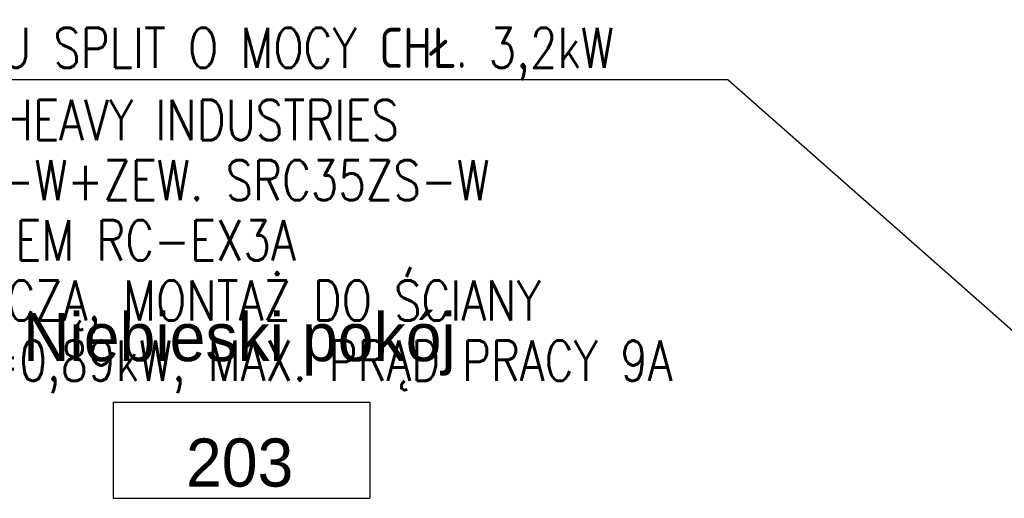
# Model space of a CAD drawing. Header units: centimetres. Extents: x -1062 to 5388, y 1642 to 2943.
# Tile 67 of 90: x 4363 to 4609, y 2824 to 2943. Entities that reach past the tile are written whole.
import ezdxf
from ezdxf.enums import TextEntityAlignment as Align

# ---------------------------------------------------------------- set-up
doc = ezdxf.new("R2010")
doc.units = ezdxf.units.CM
for name, color, linetype in [('M-LDR', 5, 'Continuous'), ('M-XREF', 252, 'Continuous'), ('XREF$0$Oznaczenia pomieszczeń', 8, 'Continuous'), ('XREF$0$Oznaczenia pomieszczeń-1', 8, 'Continuous')]:
    doc.layers.add(name, color=color, linetype=linetype)
doc.layers.add('M-TEXT-n', color=5, linetype='Continuous', lineweight=9)
doc.styles.add('RomanS', font='romans.shx')
doc.styles.add('XREF$0$Arial_1', font='txt', dxfattribs={"height": 12})

# ---------------------------------------------------------------- blocks, each defined once
blk = doc.blocks.new('XREF$0$M_Oznaczenie pomieszczenia - Oznaczenie pomieszczenia z powierzchnią-55349-Aranżacja_01')
at = {"layer": 'XREF$0$Oznaczenia pomieszczeń'}
for p, q in [((-0.8, 0.3), (-0.8, -0.3)), ((-0.8, 0.3), (0.8, 0.3)), ((0.8, 0.3), (0.8, -0.3)), ((-0.8, -0.3), (0.8, -0.3))]:
    blk.add_line(p, q, dxfattribs=at)
blk = doc.blocks.new('XREF')
at = {"layer": 'XREF$0$Oznaczenia pomieszczeń', "xscale": 39.99999999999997, "yscale": 39.99999999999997, "zscale": 39.99999999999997}
blk.add_blockref('XREF$0$M_Oznaczenie pomieszczenia - Oznaczenie pomieszczenia z powierzchnią-55349-Aranżacja_01', (-581.29, 2835.61), dxfattribs=at)
at = {"layer": 'XREF$0$Oznaczenia pomieszczeń-1', "char_height": 12, "line_spacing_factor": 0.936439, "style": 'XREF$0$Arial_1'}
for s, insert, width, attachment_point in [('\\pxqc,t4.23333,8.46667,12.7,16.93333,21.16667,25.4,29.63333,33.86667,38.1,42.33333,46.56667,50.8,55.03333,59.26667,63.5,67.73333,71.96667,76.2,80.43333,84.66667,88.9,93.13333,97.36667,101.6,105.83333,110.06667,114.3,118.53333,122.76667,127,131.23333,135.46667;{Niebieski pokój}', (-581.83, 2854.18), 115.36, 8), ('\\pxqc,t4.23333,8.46667,12.7,16.93333,21.16667,25.4,29.63333,33.86667,38.1,42.33333,46.56667,50.8,55.03333,59.26667,63.5,67.73333,71.96667,76.2,80.43333,84.66667,88.9,93.13333,97.36667,101.6,105.83333,110.06667,114.3,118.53333,122.76667,127,131.23333,135.46667;203', (-581.77, 2832.44), 9.8, 5)]:
    blk.add_mtext(s, dxfattribs=dict(at, insert=insert, width=width, attachment_point=attachment_point))

msp = doc.modelspace()

# ---------------------------------------------------------------- linework, layer by layer
at = {"layer": 'M-LDR'}
for q in [(4185.01, 2927.91), (4655.51, 2826.18)]:
    msp.add_line((4540.01, 2927.91), q, dxfattribs=at)

# ---------------------------------------------------------------- block references
at = {"layer": 'M-XREF'}
msp.add_blockref('XREF', (5000, 0), dxfattribs=at)

# ---------------------------------------------------------------- texts
at = {"layer": 'M-TEXT-n', "style": 'RomanS', "width": 0.8}
for s, p in [('ACU-203 JEDNOSTKA TYPU SPLIT O MOCY CHŁ. 3,2kW', (4365.01, 2930.91)), ('NP. MITSUBISHI HEAVY INDUSTRIES', (4365.01, 2912.91)), ('JED. WEW. SRK35ZS-W+ZEW. SRC35ZS-W', (4365.01, 2897.91)), ('Z ZADAJNIKIEM RC-EX3A', (4365.01, 2882.91)), ('Z KONTRUKCJĄ WSPORCZĄ, MONTAŻ DO ŚCIANY', (4365.01, 2867.91)), ('ZAS. ELE. 1~230V, 50Hz, P=0,89kW, MAX. PRĄD PRACY 9A', (4365.01, 2852.91))]:
    msp.add_text(s, height=10, dxfattribs=at).set_placement(p, align=Align.CENTER)

doc.saveas('drawing.dxf')
